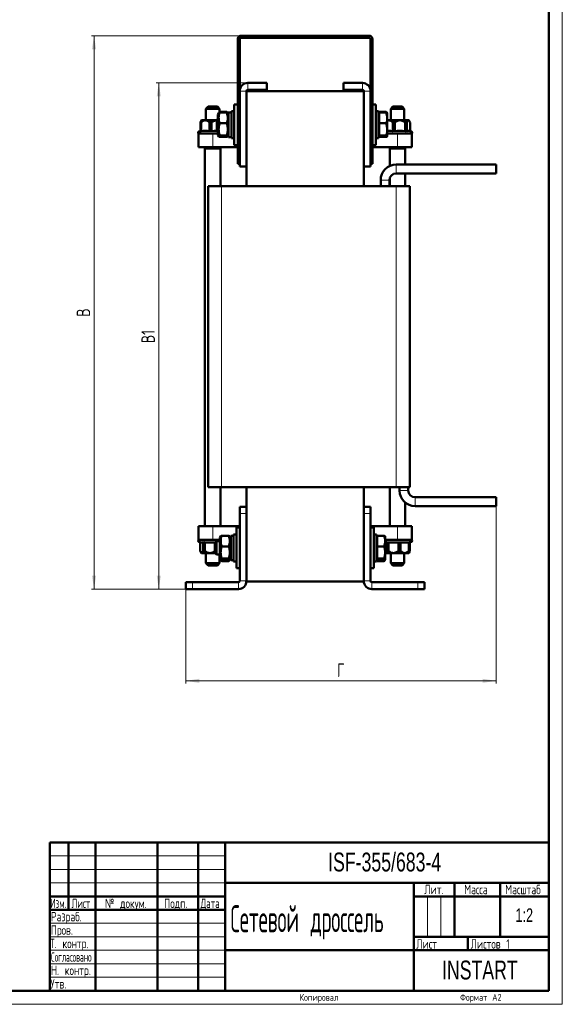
# Model space of a CAD drawing. Header units: millimetres. Extents: x 0 to 840, y 0 to 1188.
# Tile 2 of 3: x 438 to 840, y 0 to 730. Entities that reach past the tile are written whole.
import ezdxf

# ---------------------------------------------------------------- set-up
doc = ezdxf.new("R2010")
doc.units = ezdxf.units.MM
doc.header["$LTSCALE"] = 2
doc.linetypes.add('SLD-Сплошная', pattern=[0])
doc.styles.add('SLDTEXTSTYLE0', font='TXT', dxfattribs={"width": 0.7, "bigfont": 'bigfont'})
doc.styles.add('SLDTEXTSTYLE1', font='TXT', dxfattribs={"width": 0.7})
doc.styles.add('SLDTEXTSTYLE2', font='TXT', dxfattribs={"width": 0.705079, "bigfont": 'bigfont'})
doc.styles.add('SLDTEXTSTYLE3', font='TXT', dxfattribs={"width": 0.648852, "bigfont": 'bigfont'})
doc.styles.add('SLDTEXTSTYLE4', font='TXT', dxfattribs={"width": 0.632021, "bigfont": 'bigfont'})
doc.styles.add('SLDTEXTSTYLE5', font='TXT', dxfattribs={"width": 0.625377, "bigfont": 'bigfont'})
doc.styles.add('SLDTEXTSTYLE6', font='TXT', dxfattribs={"width": 0.496103, "bigfont": 'bigfont'})
doc.styles.add('SLDTEXTSTYLE7', font='TXT', dxfattribs={"width": 0.464618, "bigfont": 'bigfont'})
doc.dimstyles.new('SLDDIMSTYLE0', dxfattribs={"dimtxt": 10, "dimasz": 10, "dimexe": 0, "dimexo": 0.0625, "dimgap": 2.5, "dimtad": 2, "dimdec": 1, "dimrnd": 1e-09, "dimzin": 12, "dimdsep": 46, "dimtxsty": 'SLDTEXTSTYLE1', "dimsah": 1, "dimcen": 0.09, "dimadec": 0, "dimazin": 3, "dimtfac": 1, "dimtdec": 3, "dimtofl": 0, "dimtmove": 0, "dimatfit": 3, "dimfxl": 0, "dimfrac": 2, "dimtolj": 1, "dimtzin": 12, "dimarcsym": 0})

# ---------------------------------------------------------------- blocks, each defined once
blk = doc.blocks.new('_D_1')
at = {"color": 7, "linetype": 'SLD-Сплошная', "lineweight": 0}
for p, q in [((790.84, 369.16), (790.84, 237.68)), ((560.84, 307.66), (560.84, 237.68)), ((560.84, 239.68), (790.84, 239.68))]:
    blk.add_line(p, q, dxfattribs=at)
at = {"color": 7, "linetype": 'SLD-Сплошная', "lineweight": 18}
for points in [[(560.84, 239.68), (570.84, 238.14), (570.84, 241.22)], [(790.84, 239.68), (780.84, 241.22), (780.84, 238.14)]]:
    blk.add_solid(points, dxfattribs=at)
at = {"color": 7, "linetype": 'SLD-Сплошная', "lineweight": 18, "insert": (673, 252.57), "char_height": 10, "attachment_point": 1, "style": 'SLDTEXTSTYLE0'}
blk.add_mtext('Г', dxfattribs=at)
blk = doc.blocks.new('_D_2')
at = {"color": 7, "linetype": 'SLD-Сплошная', "lineweight": 0}
for p, q in [((601.82, 717.68), (490.84, 717.68)), ((492.84, 307.68), (492.84, 717.68)), ((560.82, 307.68), (490.84, 307.68))]:
    blk.add_line(p, q, dxfattribs=at)
at = {"color": 7, "linetype": 'SLD-Сплошная', "lineweight": 18}
for points in [[(492.84, 717.68), (491.3, 707.68), (494.37, 707.68)], [(492.84, 307.68), (494.37, 317.68), (491.3, 317.68)]]:
    blk.add_solid(points, dxfattribs=at)
at = {"color": 7, "linetype": 'SLD-Сплошная', "lineweight": 18, "insert": (479.95, 509.48), "char_height": 10, "attachment_point": 1, "rotation": 90, "style": 'SLDTEXTSTYLE0'}
blk.add_mtext('В', dxfattribs=at)
blk = doc.blocks.new('_D_3')
at = {"color": 7, "linetype": 'SLD-Сплошная', "lineweight": 0}
for p, q in [((606.82, 682.68), (538.84, 682.68)), ((540.84, 307.68), (540.84, 682.68)), ((560.82, 307.68), (538.84, 307.68))]:
    blk.add_line(p, q, dxfattribs=at)
at = {"color": 7, "linetype": 'SLD-Сплошная', "lineweight": 18}
for points in [[(540.84, 682.68), (539.3, 672.68), (542.37, 672.68)], [(540.84, 307.68), (542.37, 317.68), (539.3, 317.68)]]:
    blk.add_solid(points, dxfattribs=at)
at = {"color": 7, "linetype": 'SLD-Сплошная', "lineweight": 18, "insert": (527.95, 489.85), "char_height": 10, "attachment_point": 1, "rotation": 90, "style": 'SLDTEXTSTYLE0'}
blk.add_mtext('В1', dxfattribs=at)

msp = doc.modelspace()

# ---------------------------------------------------------------- linework, layer by layer
at = {"color": 7, "linetype": 'SLD-Сплошная', "lineweight": 18}
for p, q in [((840, 1188), (840, 0)), ((460, 110), (590, 110)), ((460, 100), (590, 100)), ((460, 90), (590, 90)), ((740, 80), (740, 50)), ((750, 80), (750, 50)), ((460, 60), (590, 60)), ((460, 50), (590, 50)), ((460, 40), (590, 40)), ((460, 30), (590, 30)), ((460, 20), (590, 20)), ((0, 0), (840, 0))]:
    msp.add_line(p, q, dxfattribs=at)
at = {"color": 7, "linetype": 'SLD-Сплошная', "lineweight": 50}
for p, q in [((830, 10), (830, 1178)), ((599.34, 622.68), (599.34, 715.18)), ((600.84, 676.68), (600.84, 715.18)), ((601.84, 717.68), (696.84, 717.68)), ((601.84, 716.18), (696.84, 716.18)), ((697.84, 715.18), (697.84, 676.68)), ((699.34, 715.18), (699.34, 622.68)), ((606.84, 682.68), (620.84, 682.68)), ((620.84, 682.68), (620.84, 677.68)), ((677.84, 682.68), (691.84, 682.68)), ((677.84, 682.68), (677.84, 677.68)), ((600.84, 620.68), (600.84, 676.68)), ((605.84, 620.68), (605.84, 676.68)), ((605.84, 676.68), (692.84, 676.68)), ((606.84, 677.68), (620.84, 677.68)), ((677.84, 677.68), (691.84, 677.68)), ((692.84, 676.68), (692.84, 620.68)), ((697.84, 676.68), (697.84, 620.68)), ((577.34, 665.18), (575.84, 663.39)), ((577.34, 665.18), (584.34, 665.18)), ((585.84, 663.39), (584.34, 665.18)), ((599.34, 666.68), (596.84, 666.68)), ((596.84, 666.68), (596.84, 636.68)), ((701.84, 666.68), (699.34, 666.68)), ((701.84, 666.68), (701.84, 636.68)), ((714.34, 665.18), (712.84, 663.39)), ((714.34, 665.18), (721.34, 665.18)), ((722.84, 663.39), (721.34, 665.18)), ((575.84, 663.39), (575.84, 655.18)), ((585.84, 663.39), (575.84, 663.39)), ((585.26, 660.26), (584.64, 659.18)), ((584.64, 644.18), (584.64, 659.18)), ((585.84, 660.62), (585.84, 663.39)), ((585.97, 661.32), (585.84, 661.12)), ((585.84, 660.93), (585.97, 661.32)), ((591.3, 661.32), (585.97, 661.32)), ((591.3, 660.69), (585.97, 660.69)), ((592.64, 660.71), (587.47, 660.71)), ((591.3, 661.32), (591.51, 660.71)), ((591.76, 660.68), (591.3, 661.32)), ((592.64, 659.18), (592.02, 660.25)), ((592.64, 659.53), (592.43, 659.53)), ((594.84, 660.73), (592.64, 660.73)), ((592.64, 660.73), (592.64, 642.63)), ((596.84, 661.68), (594.84, 661.68)), ((594.84, 661.68), (594.84, 641.68)), ((703.84, 661.68), (701.84, 661.68)), ((703.84, 661.68), (703.84, 641.68)), ((707.98, 660.71), (703.84, 660.71)), ((704.24, 659.55), (703.84, 659.15)), ((704.21, 659.53), (703.84, 659.53)), ((704.24, 661.32), (704.24, 660.71)), ((709.48, 661.32), (704.24, 661.32)), ((704.24, 660.69), (704.24, 652.82)), ((709.48, 660.69), (704.24, 660.69)), ((709.75, 660.55), (709.48, 661.32)), ((709.48, 661.32), (709.93, 660.68)), ((710.24, 660.18), (709.94, 660.69)), ((710.24, 656.76), (710.24, 660.18)), ((710.24, 648.32), (710.24, 656.76)), ((712.84, 663.39), (712.84, 655.18)), ((722.84, 663.39), (712.84, 663.39)), ((722.84, 655.18), (722.84, 663.39)), ((572.27, 653.45), (571.75, 653.45)), ((571.75, 647.44), (571.75, 653.45)), ((572.44, 655.18), (572.19, 654.75)), ((572.27, 653.45), (572.27, 647.44)), ((575.39, 655.18), (572.44, 655.18)), ((583.84, 655.18), (575.39, 655.18)), ((579.91, 653.45), (578.38, 653.45)), ((578.38, 647.44), (578.38, 653.45)), ((579.91, 653.45), (579.91, 647.44)), ((584.64, 656.23), (583.84, 655.43)), ((583.84, 647.93), (583.84, 655.43)), ((591.3, 652.82), (585.97, 652.82)), ((709.48, 652.82), (704.24, 652.82)), ((704.24, 652.82), (704.24, 643.81)), ((711.62, 655.18), (710.24, 655.18)), ((726.24, 655.18), (711.62, 655.18)), ((715.72, 653.45), (714.25, 653.45)), ((714.25, 647.44), (714.25, 653.45)), ((715.72, 653.45), (715.72, 647.44)), ((724.71, 653.45), (723.57, 653.45)), ((723.57, 647.44), (723.57, 653.45)), ((724.71, 653.45), (724.71, 647.44)), ((726.81, 654.19), (726.24, 655.18)), ((727.24, 653.45), (726.81, 654.19)), ((727.15, 647.44), (727.15, 653.45)), ((727.24, 653.45), (727.23, 653.45)), ((727.23, 647.44), (727.23, 653.45)), ((727.24, 647.42), (727.24, 653.45)), ((570.34, 635.18), (570.34, 645.18)), ((570.34, 645.18), (580.84, 645.18)), ((571.62, 647.07), (570.43, 646.63)), ((571.75, 647.44), (571.75, 647.42)), ((572.27, 647.42), (572.27, 647.44)), ((578.38, 647.44), (578.38, 647.42)), ((579.91, 647.42), (579.91, 647.44)), ((580.84, 645.18), (584.64, 645.18)), ((583.84, 647.93), (584.64, 647.13)), ((584.64, 644.18), (585.26, 643.1)), ((591.3, 643.81), (585.97, 643.81)), ((591.3, 642.67), (585.97, 642.67)), ((592.02, 643.11), (592.64, 644.18)), ((592.64, 642.63), (594.84, 642.63)), ((703.84, 644.2), (704.24, 643.8)), ((709.48, 643.81), (704.24, 643.81)), ((704.24, 643.81), (704.24, 642.67)), ((709.48, 642.67), (704.24, 642.67)), ((710.24, 643.24), (710.24, 648.32)), ((717.84, 645.18), (710.24, 645.18)), ((714.25, 647.44), (714.25, 647.42)), ((715.72, 647.42), (715.72, 647.44)), ((717.84, 645.18), (728.34, 645.18)), ((723.57, 647.44), (723.57, 647.42)), ((724.71, 647.42), (724.71, 647.44)), ((727.19, 646.95), (726.98, 647.01)), ((727.15, 647.44), (727.15, 647.42)), ((728.24, 646.63), (727.21, 647.01)), ((727.23, 647.44), (727.23, 647.42)), ((728.34, 645.18), (728.34, 635.18)), ((580.84, 635.18), (570.34, 635.18)), ((575.84, 635.18), (575.84, 634.18)), ((580.84, 635.18), (599.34, 635.18)), ((585.84, 634.18), (585.84, 635.18)), ((594.84, 641.68), (596.84, 641.68)), ((596.84, 636.68), (599.34, 636.68)), ((699.34, 636.68), (701.84, 636.68)), ((717.84, 635.18), (699.34, 635.18)), ((701.84, 641.68), (703.84, 641.68)), ((712.84, 635.18), (712.84, 634.18)), ((728.34, 635.18), (717.84, 635.18)), ((722.84, 634.18), (722.84, 635.18)), ((575.09, 634.18), (575.09, 354.18)), ((575.09, 634.18), (582.46, 634.18)), ((582.46, 634.18), (586.59, 634.18)), ((586.59, 606.18), (586.59, 634.18)), ((712.09, 634.18), (712.09, 621.15)), ((712.09, 634.18), (718.75, 634.18)), ((718.75, 634.18), (723.59, 634.18)), ((723.59, 622.18), (723.59, 634.18)), ((599.34, 622.68), (600.84, 622.68)), ((600.84, 620.68), (605.84, 620.68)), ((605.84, 620.68), (605.84, 606.18)), ((697.84, 620.68), (692.84, 620.68)), ((692.84, 620.68), (692.84, 606.18)), ((699.34, 622.68), (697.84, 622.68)), ((716.84, 622.18), (790.84, 622.18)), ((790.84, 615.68), (790.84, 622.18)), ((716.84, 615.68), (790.84, 615.68)), ((723.59, 606.18), (723.59, 615.68)), ((577.34, 383.18), (577.34, 606.18)), ((577.34, 606.18), (587.34, 606.18)), ((587.34, 606.18), (716.84, 606.18)), ((705.34, 606.18), (705.34, 610.68)), ((711.84, 606.18), (711.84, 610.68)), ((712.09, 612.24), (712.09, 606.18)), ((716.84, 606.18), (726.84, 606.18)), ((726.84, 606.18), (726.84, 383.18)), ((587.34, 383.18), (577.34, 383.18)), ((586.59, 354.18), (586.59, 383.18)), ((587.34, 383.18), (716.84, 383.18)), ((605.84, 383.18), (605.84, 368.68)), ((692.84, 383.18), (692.84, 368.68)), ((712.09, 383.18), (712.09, 354.18)), ((726.84, 383.18), (716.84, 383.18)), ((719.34, 380.68), (719.34, 383.18)), ((725.84, 380.68), (725.84, 383.18)), ((790.84, 375.68), (730.84, 375.68)), ((790.84, 375.68), (790.84, 369.18)), ((600.84, 368.68), (605.84, 368.68)), ((600.84, 363.68), (600.84, 368.68)), ((605.84, 368.68), (605.84, 363.68)), ((692.84, 368.68), (697.84, 368.68)), ((692.84, 363.68), (692.84, 368.68)), ((697.84, 368.68), (697.84, 363.68)), ((723.59, 354.18), (723.59, 371.75)), ((790.84, 369.18), (730.84, 369.18)), ((600.84, 363.68), (600.84, 313.68)), ((605.84, 363.68), (605.84, 313.68)), ((692.84, 313.68), (692.84, 363.68)), ((697.84, 313.68), (697.84, 363.68)), ((570.34, 344.18), (570.34, 354.18)), ((580.84, 354.18), (570.34, 354.18)), ((580.84, 354.18), (600.84, 354.18)), ((600.84, 353.18), (598.34, 353.18)), ((598.34, 353.18), (598.34, 323.18)), ((717.84, 354.18), (697.84, 354.18)), ((700.34, 353.18), (697.84, 353.18)), ((700.34, 353.18), (700.34, 323.18)), ((728.34, 354.18), (717.84, 354.18)), ((728.34, 344.18), (728.34, 354.18)), ((570.34, 344.18), (580.84, 344.18)), ((580.84, 344.18), (586.14, 344.18)), ((583.59, 343.18), (582.34, 341.93)), ((586.14, 343.18), (583.59, 343.18)), ((583.59, 343.18), (583.59, 333.18)), ((586.76, 346.76), (586.14, 345.68)), ((586.14, 330.68), (586.14, 345.68)), ((592.8, 347.19), (587.47, 347.19)), ((594.14, 345.68), (593.52, 346.75)), ((596.34, 347.23), (594.14, 347.23)), ((594.14, 347.23), (594.14, 329.13)), ((598.34, 348.18), (596.34, 348.18)), ((596.34, 348.18), (596.34, 328.18)), ((702.34, 348.18), (700.34, 348.18)), ((702.34, 348.18), (702.34, 328.18)), ((702.74, 346.05), (702.34, 345.65)), ((702.74, 347.19), (702.74, 339.32)), ((707.98, 347.19), (702.74, 347.19)), ((708.74, 343.26), (708.74, 346.68)), ((717.84, 344.18), (708.74, 344.18)), ((708.74, 334.82), (708.74, 343.26)), ((717.84, 344.18), (728.34, 344.18)), ((570.43, 342.72), (571.55, 342.32)), ((571.45, 341.92), (571.45, 341.94)), ((571.45, 341.92), (571.45, 335.91)), ((571.45, 335.91), (571.69, 335.48)), ((571.55, 341.92), (571.55, 341.94)), ((571.55, 341.92), (571.55, 335.91)), ((573.82, 341.94), (573.82, 341.92)), ((573.82, 335.91), (573.82, 341.92)), ((573.82, 335.91), (574.94, 335.91)), ((574.94, 341.92), (574.94, 341.94)), ((574.94, 341.92), (574.94, 335.91)), ((582.34, 334.43), (582.34, 341.93)), ((592.8, 339.32), (587.47, 339.32)), ((707.98, 339.32), (702.74, 339.32)), ((702.74, 339.32), (702.74, 330.31)), ((708.74, 342.25), (708.8, 342.23)), ((708.81, 341.92), (708.81, 341.94)), ((708.81, 341.92), (708.81, 335.91)), ((710.08, 341.94), (710.08, 341.92)), ((710.08, 335.91), (710.08, 341.92)), ((710.08, 335.91), (711.06, 335.91)), ((711.06, 341.92), (711.06, 341.94)), ((711.06, 341.92), (711.06, 335.91)), ((718.56, 341.94), (718.56, 341.92)), ((718.56, 335.91), (718.56, 341.92)), ((718.56, 335.91), (720.09, 335.91)), ((720.09, 341.92), (720.09, 341.94)), ((720.09, 341.92), (720.09, 335.91)), ((726.31, 341.94), (726.31, 341.92)), ((726.31, 335.91), (726.31, 341.92)), ((726.31, 335.91), (726.87, 335.91)), ((726.87, 341.92), (726.87, 341.94)), ((726.87, 341.92), (726.87, 335.91)), ((726.98, 342.26), (728.24, 342.72)), ((571.68, 335.48), (571.97, 334.98)), ((571.97, 334.98), (572.44, 334.18)), ((572.44, 334.18), (572.78, 334.18)), ((572.78, 334.18), (582.59, 334.18)), ((575.84, 334.18), (575.84, 326.97)), ((582.34, 334.43), (583.59, 333.18)), ((583.59, 333.18), (586.14, 333.18)), ((585.84, 326.97), (585.84, 333.18)), ((586.14, 330.68), (586.76, 329.6)), ((586.76, 329.6), (587.01, 329.17)), ((587.01, 329.17), (587.47, 328.36)), ((592.8, 330.31), (587.47, 330.31)), ((592.8, 329.17), (587.47, 329.17)), ((592.8, 328.54), (587.47, 328.54)), ((592.8, 328.36), (587.47, 328.36)), ((592.8, 328.36), (593.27, 329.17)), ((593.27, 329.17), (593.45, 329.5)), ((593.52, 329.61), (594.14, 330.68)), ((594.14, 329.13), (596.34, 329.13)), ((702.34, 330.7), (702.74, 330.3)), ((707.98, 330.31), (702.74, 330.31)), ((702.74, 330.31), (702.74, 329.17)), ((707.98, 329.17), (702.74, 329.17)), ((702.74, 329.17), (702.74, 328.54)), ((702.74, 328.54), (702.74, 328.36)), ((707.98, 328.54), (702.74, 328.54)), ((707.98, 328.36), (702.74, 328.36)), ((707.98, 328.36), (708.44, 329.17)), ((708.44, 329.17), (708.74, 329.68)), ((708.74, 329.74), (708.74, 334.82)), ((709.23, 334.54), (709.44, 334.18)), ((709.44, 334.18), (726.24, 334.18)), ((712.84, 334.18), (712.84, 326.97)), ((722.84, 326.97), (722.84, 334.18)), ((726.24, 334.18), (726.45, 334.54)), ((575.84, 326.97), (577.34, 325.18)), ((575.84, 326.97), (585.84, 326.97)), ((584.34, 325.18), (577.34, 325.18)), ((584.34, 325.18), (585.84, 326.97)), ((596.34, 328.18), (598.34, 328.18)), ((598.34, 323.18), (600.84, 323.18)), ((697.84, 323.18), (700.34, 323.18)), ((700.34, 328.18), (702.34, 328.18)), ((712.84, 326.97), (714.34, 325.18)), ((712.84, 326.97), (722.84, 326.97)), ((721.34, 325.18), (714.34, 325.18)), ((721.34, 325.18), (722.84, 326.97)), ((560.84, 307.68), (560.84, 312.68)), ((560.84, 312.68), (565.84, 312.68)), ((565.84, 307.68), (560.84, 307.68)), ((565.84, 312.68), (599.84, 312.68)), ((565.84, 307.68), (599.84, 307.68)), ((605.84, 313.68), (605.84, 313.18)), ((605.84, 313.18), (692.84, 313.18)), ((692.84, 313.68), (692.84, 313.18)), ((698.84, 312.68), (732.84, 312.68)), ((698.84, 307.68), (732.84, 307.68)), ((732.84, 312.68), (737.84, 312.68)), ((737.84, 307.68), (732.84, 307.68)), ((737.84, 312.68), (737.84, 307.68)), ((460, 120), (830, 120)), ((460, 120), (460, 10)), ((474, 70), (474, 120)), ((494, 120), (494, 10)), ((540, 120), (540, 10)), ((570, 120), (570, 10)), ((590, 120), (590, 10)), ((590, 90), (830, 90)), ((730, 90), (730, 10)), ((760, 90), (760, 50)), ((794, 90), (794, 50)), ((460, 80), (590, 80)), ((730, 80), (830, 80)), ((460, 70), (590, 70)), ((730, 50), (830, 50)), ((770, 50), (770, 40)), ((590, 40), (830, 40)), ((40, 10), (830, 10))]:
    msp.add_line(p, q, dxfattribs=at)
at = {"color": 8, "linetype": 'SLD-Сплошная', "lineweight": 18}
for p, q in [((600.84, 715.18), (599.34, 715.18)), ((601.84, 716.18), (601.84, 717.68)), ((696.84, 716.18), (696.84, 717.68)), ((697.84, 715.18), (699.34, 715.18)), ((606.84, 677.68), (606.84, 682.68)), ((691.84, 677.68), (691.84, 682.68)), ((605.84, 676.68), (600.84, 676.68)), ((692.84, 676.68), (697.84, 676.68)), ((570.43, 646.63), (584.64, 646.63)), ((571.34, 646.86), (571.79, 647.05)), ((571.97, 646.86), (571.34, 646.86)), ((571.75, 647.42), (572.27, 647.42)), ((580, 646.86), (578.15, 646.86)), ((578.38, 647.42), (579.91, 647.42)), ((580.84, 645.18), (580.84, 635.18)), ((710.24, 646.63), (728.24, 646.63)), ((715.76, 646.86), (713.97, 646.86)), ((714.25, 647.42), (715.72, 647.42)), ((717.84, 635.18), (717.84, 645.18)), ((723.57, 647.42), (724.71, 647.42)), ((725.09, 646.86), (723.7, 646.86)), ((727.23, 647.42), (727.24, 647.42)), ((716.84, 615.68), (716.84, 622.18)), ((587.34, 606.18), (587.34, 383.18)), ((711.84, 610.68), (705.34, 610.68)), ((716.84, 383.18), (716.84, 606.18)), ((725.84, 380.68), (719.34, 380.68)), ((730.84, 375.68), (730.84, 369.18)), ((605.84, 363.68), (600.84, 363.68)), ((697.84, 363.68), (692.84, 363.68)), ((580.84, 344.18), (580.84, 354.18)), ((717.84, 344.18), (717.84, 354.18)), ((583.13, 342.72), (570.43, 342.72)), ((573.44, 342.5), (574.8, 342.5)), ((574.94, 341.94), (573.82, 341.94)), ((582.69, 342.5), (582.91, 342.5)), ((728.24, 342.72), (708.74, 342.72)), ((709.68, 342.5), (710.87, 342.5)), ((711.06, 341.94), (710.08, 341.94)), ((718.45, 342.5), (720.31, 342.5)), ((720.09, 341.94), (718.56, 341.94)), ((726.87, 341.94), (726.31, 341.94)), ((726.61, 342.5), (727.28, 342.5)), ((565.84, 312.68), (565.84, 307.68)), ((599.84, 312.68), (599.84, 307.68)), ((600.84, 313.68), (605.84, 313.68)), ((697.84, 313.68), (692.84, 313.68)), ((698.84, 312.68), (698.84, 307.68)), ((732.84, 307.68), (732.84, 312.68))]:
    msp.add_line(p, q, dxfattribs=at)
at = {"color": 7, "linetype": 'SLD-Сплошная', "lineweight": 50}
for centre, radius, start, end in [((601.84, 715.18), 2.5, 90, 180), ((601.84, 715.18), 1, 90, 180), ((696.84, 715.18), 2.5, 0, 90), ((696.84, 715.18), 1, 0, 90), ((606.84, 676.68), 6, 90, 180), ((691.84, 676.68), 6, 0, 90), ((606.84, 676.68), 1, 90, 180), ((691.84, 676.68), 1, 0, 90), ((570.69, 645.93), 0.75, 110, 270), ((727.84, 647.42), 0.6, 180, 222.88463), ((727.84, 647.42), 0.6, 226.3041, 250), ((727.99, 645.93), 0.75, 270, 70), ((716.84, 610.68), 11.5, 90, 180), ((716.84, 610.68), 5, 90, 180), ((730.84, 380.68), 11.5, 180, 270), ((730.84, 380.68), 5, 180, 270), ((570.69, 343.43), 0.75, 90, 250), ((727.99, 343.43), 0.75, 290, 90), ((599.84, 313.68), 1, 270, 0), ((599.84, 313.68), 6, 270, 0), ((698.84, 313.68), 6, 180, 270), ((698.84, 313.68), 1, 180, 270)]:
    msp.add_arc(centre, radius, start, end, dxfattribs=at)
for points, knots in [([(585.97, 652.82), (585.75, 653.51), (585.31, 654.89), (585.15, 656.93), (585.39, 658.89), (585.78, 660.09), (585.97, 660.69)], [0, 0, 0, 0, 0.264605, 0.534948, 0.765343, 1, 1, 1, 1]), ([(585.97, 660.69), (585.74, 660.59), (585.38, 660.44), (585.33, 660.29), (585.31, 660.24)], [0, 0, 0, 0, 0.662357, 1, 1, 1, 1]), ([(591.3, 660.69), (591.52, 660.01), (591.96, 658.63), (592.12, 656.58), (591.89, 654.63), (591.5, 653.43), (591.3, 652.82)], [0, 0, 0, 0, 0.264605, 0.534948, 0.765343, 1, 1, 1, 1]), ([(591.99, 660.24), (591.95, 660.3), (591.86, 660.46), (591.51, 660.61), (591.3, 660.69)], [0, 0, 0, 0, 0.413005, 1, 1, 1, 1]), ([(710.24, 656.76), (710.24, 656.85), (710.23, 657.56), (710.06, 658.89), (709.67, 660.09), (709.48, 660.69)], [0, 0, 0, 0, 0.070088, 0.530783, 1, 1, 1, 1]), ([(709.48, 660.69), (709.69, 660.6), (710.12, 660.41), (710.2, 660.22), (710.24, 660.12)], [0, 0, 0, 0, 0.495458, 1, 1, 1, 1]), ([(709.48, 652.82), (709.69, 653.46), (710.12, 654.75), (710.2, 656.08), (710.24, 656.76)], [0, 0, 0, 0, 0.495458, 1, 1, 1, 1]), ([(571.75, 653.45), (571.88, 654), (572.02, 654.59), (572.19, 654.73), (572.19, 654.74)], [0, 0, 0, 0, 0.9552596, 1, 1, 1, 1]), ([(578.38, 653.45), (578.23, 653.59), (577.61, 654.17), (576.52, 654.88), (575.06, 655.1), (573.62, 654.63), (572.76, 653.88), (572.27, 653.45)], [0, 0, 0, 0, 0.087658, 0.342856, 0.5389, 0.734874, 1, 1, 1, 1]), ([(583.84, 654.97), (583.78, 654.99), (583.17, 655.1), (581.73, 654.68), (580.59, 653.91), (579.91, 653.45)], [0, 0, 0, 0, 0.04349, 0.429538, 1, 1, 1, 1]), ([(585.97, 643.81), (585.76, 644.55), (585.34, 646.04), (585.15, 648.34), (585.35, 650.62), (585.76, 652.08), (585.97, 652.82)], [0, 0, 0, 0, 0.250577, 0.5058839, 0.7503081, 1, 1, 1, 1]), ([(591.3, 652.82), (591.51, 652.08), (591.93, 650.59), (592.13, 648.29), (591.92, 646.01), (591.51, 644.55), (591.3, 643.81)], [0, 0, 0, 0, 0.250577, 0.505884, 0.750308, 1, 1, 1, 1]), ([(710.24, 648.32), (710.24, 648.34), (710.23, 649.11), (710.09, 650.64), (709.68, 652.09), (709.48, 652.82)], [0, 0, 0, 0, 0.017174, 0.503418, 1, 1, 1, 1]), ([(714.25, 653.45), (714.11, 653.59), (713.56, 654.17), (712.6, 654.87), (711.32, 655.12), (710.59, 654.78), (710.24, 654.61)], [0, 0, 0, 0, 0.120398, 0.470908, 0.740173, 1, 1, 1, 1]), ([(723.57, 653.45), (722.84, 653.94), (721.63, 654.76), (719.61, 655.11), (717.62, 654.73), (716.43, 653.93), (715.72, 653.45)], [0, 0, 0, 0, 0.304228, 0.504023, 0.7042, 1, 1, 1, 1]), ([(727.15, 653.45), (726.93, 653.94), (726.55, 654.76), (725.92, 655.11), (725.3, 654.73), (724.93, 653.93), (724.71, 653.45)], [0, 0, 0, 0, 0.304228, 0.504023, 0.7042, 1, 1, 1, 1]), ([(571.34, 646.86), (571.34, 646.86), (571.38, 646.87), (571.48, 646.92), (571.62, 647.04), (571.73, 647.22), (571.74, 647.35), (571.75, 647.42)], [0, 0, 0, 0, 0.009923, 0.18099, 0.457407, 0.728601, 1, 1, 1, 1]), ([(571.97, 646.86), (571.97, 646.86), (572, 646.87), (572.08, 646.92), (572.18, 647.04), (572.26, 647.22), (572.27, 647.35), (572.27, 647.42)], [0, 0, 0, 0, 0.009923, 0.18099, 0.457407, 0.728601, 1, 1, 1, 1]), ([(578.38, 647.42), (578.37, 647.35), (578.36, 647.22), (578.3, 647.04), (578.23, 646.92), (578.17, 646.87), (578.15, 646.86), (578.15, 646.86)], [0, 0, 0, 0, 0.271399, 0.542593, 0.81901, 0.990077, 1, 1, 1, 1]), ([(579.91, 647.42), (579.91, 647.35), (579.92, 647.22), (579.95, 647.04), (579.98, 646.92), (579.99, 646.87), (580, 646.86), (580, 646.86)], [0, 0, 0, 0, 0.271399, 0.542593, 0.81901, 0.990077, 1, 1, 1, 1]), ([(585.97, 642.67), (585.75, 642.76), (585.31, 642.97), (585.15, 643.26), (585.39, 643.55), (585.78, 643.72), (585.97, 643.81)], [0, 0, 0, 0, 0.264605, 0.534948, 0.765343, 1, 1, 1, 1]), ([(591.3, 643.81), (591.52, 643.71), (591.96, 643.51), (592.12, 643.21), (591.89, 642.93), (591.5, 642.75), (591.3, 642.67)], [0, 0, 0, 0, 0.264605, 0.534948, 0.765343, 1, 1, 1, 1]), ([(709.48, 643.81), (709.69, 644.54), (710.12, 646.02), (710.2, 647.54), (710.24, 648.32)], [0, 0, 0, 0, 0.495458, 1, 1, 1, 1]), ([(710.24, 643.24), (710.24, 643.25), (710.23, 643.35), (710.06, 643.55), (709.67, 643.72), (709.48, 643.81)], [0, 0, 0, 0, 0.070088, 0.530783, 1, 1, 1, 1]), ([(709.48, 642.67), (709.69, 642.76), (710.12, 642.95), (710.2, 643.14), (710.24, 643.24)], [0, 0, 0, 0, 0.495458, 1, 1, 1, 1]), ([(714.25, 647.42), (714.24, 647.35), (714.22, 647.22), (714.15, 647.04), (714.06, 646.92), (714, 646.87), (713.98, 646.86), (713.97, 646.86)], [0, 0, 0, 0, 0.271399, 0.542593, 0.81901, 0.990077, 1, 1, 1, 1]), ([(715.72, 647.42), (715.73, 647.35), (715.74, 647.22), (715.75, 647.04), (715.76, 646.92), (715.76, 646.87), (715.76, 646.86), (715.76, 646.86)], [0, 0, 0, 0, 0.271399, 0.542593, 0.81901, 0.990077, 1, 1, 1, 1]), ([(723.57, 647.42), (723.56, 647.35), (723.56, 647.22), (723.59, 647.04), (723.64, 646.92), (723.68, 646.87), (723.7, 646.86), (723.7, 646.86)], [0, 0, 0, 0, 0.2713992, 0.5425928, 0.8190103, 0.9900769, 1, 1, 1, 1]), ([(724.71, 647.42), (724.72, 647.35), (724.74, 647.22), (724.84, 647.04), (724.96, 646.92), (725.05, 646.87), (725.09, 646.86), (725.09, 646.86)], [0, 0, 0, 0, 0.271399, 0.542593, 0.81901, 0.990077, 1, 1, 1, 1]), ([(727.15, 647.42), (727.16, 647.35), (727.18, 647.22), (727.28, 647.05), (727.38, 646.97), (727.42, 646.93)], [0, 0, 0, 0, 0.347245, 0.694227, 1, 1, 1, 1]), ([(727.23, 647.42), (727.24, 647.35), (727.25, 647.22), (727.35, 647.04), (727.48, 646.92), (727.58, 646.87), (727.62, 646.86), (727.62, 646.86)], [0, 0, 0, 0, 0.271399, 0.542593, 0.81901, 0.990077, 1, 1, 1, 1]), ([(587.47, 339.32), (587.25, 340.01), (586.81, 341.39), (586.65, 343.43), (586.89, 345.39), (587.28, 346.59), (587.47, 347.19)], [0, 0, 0, 0, 0.264605, 0.534948, 0.765343, 1, 1, 1, 1]), ([(587.47, 347.19), (587.24, 347.09), (586.88, 346.94), (586.83, 346.79), (586.81, 346.74)], [0, 0, 0, 0, 0.662357, 1, 1, 1, 1]), ([(592.8, 347.19), (593.02, 346.51), (593.46, 345.13), (593.62, 343.08), (593.39, 341.13), (593, 339.93), (592.8, 339.32)], [0, 0, 0, 0, 0.264605, 0.534948, 0.765343, 1, 1, 1, 1]), ([(593.49, 346.74), (593.45, 346.8), (593.36, 346.96), (593.01, 347.11), (592.8, 347.19)], [0, 0, 0, 0, 0.413005, 1, 1, 1, 1]), ([(708.74, 343.26), (708.74, 343.35), (708.73, 344.06), (708.56, 345.39), (708.17, 346.59), (707.98, 347.19)], [0, 0, 0, 0, 0.070088, 0.530783, 1, 1, 1, 1]), ([(707.98, 347.19), (708.19, 347.1), (708.62, 346.91), (708.7, 346.72), (708.74, 346.62)], [0, 0, 0, 0, 0.495458, 1, 1, 1, 1]), ([(707.98, 339.32), (708.19, 339.96), (708.62, 341.25), (708.7, 342.58), (708.74, 343.26)], [0, 0, 0, 0, 0.495458, 1, 1, 1, 1]), ([(571.45, 341.94), (571.45, 342.01), (571.43, 342.14), (571.33, 342.32), (571.22, 342.42), (571.14, 342.46), (571.13, 342.47)], [0, 0, 0, 0, 0.306039, 0.611845, 0.923543, 1, 1, 1, 1]), ([(571.55, 341.94), (571.54, 342), (571.52, 342.14), (571.43, 342.3), (571.34, 342.38), (571.3, 342.41)], [0, 0, 0, 0, 0.3643, 0.728325, 1, 1, 1, 1]), ([(571.55, 335.91), (571.61, 335.76), (571.84, 335.19), (572.24, 334.48), (572.78, 334.26), (573.32, 334.73), (573.64, 335.48), (573.82, 335.91)], [0, 0, 0, 0, 0.087658, 0.342856, 0.5389, 0.734874, 1, 1, 1, 1]), ([(573.44, 342.5), (573.44, 342.5), (573.48, 342.49), (573.57, 342.44), (573.69, 342.32), (573.79, 342.14), (573.81, 342.01), (573.82, 341.94)], [0, 0, 0, 0, 0.009923, 0.18099, 0.457407, 0.728601, 1, 1, 1, 1]), ([(574.8, 342.5), (574.8, 342.5), (574.82, 342.49), (574.86, 342.44), (574.91, 342.32), (574.95, 342.14), (574.94, 342.01), (574.94, 341.94)], [0, 0, 0, 0, 0.009923, 0.18099, 0.457407, 0.728601, 1, 1, 1, 1]), ([(574.94, 335.91), (575.67, 335.42), (576.87, 334.6), (578.88, 334.25), (580.71, 334.59), (581.76, 335.29), (582.34, 335.68)], [0, 0, 0, 0, 0.321949, 0.533381, 0.745218, 1, 1, 1, 1]), ([(582.69, 342.5), (582.69, 342.5), (582.7, 342.49), (582.7, 342.43), (582.71, 342.37), (582.71, 342.31), (582.71, 342.31)], [0, 0, 0, 0, 0.02154, 0.392881, 0.99291, 1, 1, 1, 1]), ([(587.47, 330.31), (587.26, 331.05), (586.84, 332.54), (586.65, 334.84), (586.85, 337.12), (587.26, 338.58), (587.47, 339.32)], [0, 0, 0, 0, 0.250577, 0.505884, 0.750308, 1, 1, 1, 1]), ([(592.8, 339.32), (593.01, 338.58), (593.43, 337.09), (593.63, 334.79), (593.42, 332.51), (593.01, 331.05), (592.8, 330.31)], [0, 0, 0, 0, 0.250577, 0.505884, 0.750308, 1, 1, 1, 1]), ([(708.74, 334.82), (708.74, 334.84), (708.73, 335.61), (708.59, 337.14), (708.18, 338.59), (707.98, 339.32)], [0, 0, 0, 0, 0.017174, 0.503418, 1, 1, 1, 1]), ([(708.81, 335.91), (708.91, 335.48), (709.09, 334.73), (709.39, 334.26), (709.69, 334.48), (709.92, 335.19), (710.05, 335.76), (710.08, 335.91)], [0, 0, 0, 0, 0.265126, 0.4611, 0.657144, 0.912342, 1, 1, 1, 1]), ([(710.08, 341.94), (710.07, 342.01), (710.05, 342.14), (709.95, 342.32), (709.82, 342.44), (709.72, 342.49), (709.68, 342.5), (709.68, 342.5)], [0, 0, 0, 0, 0.271399, 0.542593, 0.81901, 0.990077, 1, 1, 1, 1]), ([(711.06, 341.94), (711.06, 342.01), (711.06, 342.14), (711.01, 342.32), (710.94, 342.44), (710.89, 342.49), (710.87, 342.5), (710.87, 342.5)], [0, 0, 0, 0, 0.271399, 0.542593, 0.81901, 0.990077, 1, 1, 1, 1]), ([(711.06, 335.91), (711.76, 335.42), (712.91, 334.6), (714.84, 334.25), (716.74, 334.63), (717.88, 335.43), (718.56, 335.91)], [0, 0, 0, 0, 0.304228, 0.504023, 0.7042, 1, 1, 1, 1]), ([(718.56, 341.94), (718.55, 342.01), (718.54, 342.14), (718.51, 342.32), (718.48, 342.44), (718.46, 342.49), (718.45, 342.5), (718.45, 342.5)], [0, 0, 0, 0, 0.271399, 0.542593, 0.81901, 0.990077, 1, 1, 1, 1]), ([(720.09, 341.94), (720.09, 342.01), (720.11, 342.14), (720.17, 342.32), (720.24, 342.44), (720.29, 342.49), (720.31, 342.5), (720.31, 342.5)], [0, 0, 0, 0, 0.2713992, 0.5425928, 0.8190103, 0.9900769, 1, 1, 1, 1]), ([(720.09, 335.91), (720.67, 335.42), (721.63, 334.6), (723.23, 334.25), (724.81, 334.63), (725.75, 335.43), (726.31, 335.91)], [0, 0, 0, 0, 0.304228, 0.504023, 0.7042, 1, 1, 1, 1]), ([(726.31, 341.94), (726.32, 342.01), (726.32, 342.14), (726.4, 342.32), (726.5, 342.44), (726.58, 342.49), (726.61, 342.5), (726.61, 342.5)], [0, 0, 0, 0, 0.2713992, 0.5425928, 0.8190103, 0.9900769, 1, 1, 1, 1]), ([(726.87, 335.91), (726.83, 335.76), (726.7, 335.18), (726.56, 334.81), (726.45, 334.54)], [0, 0, 0, 0, 0.255817, 1, 1, 1, 1]), ([(726.87, 341.94), (726.87, 342.01), (726.89, 342.14), (727, 342.32), (727.13, 342.44), (727.24, 342.49), (727.28, 342.5), (727.28, 342.5)], [0, 0, 0, 0, 0.271399, 0.542593, 0.81901, 0.990077, 1, 1, 1, 1]), ([(587.47, 329.17), (587.25, 329.26), (586.81, 329.47), (586.65, 329.76), (586.89, 330.05), (587.28, 330.22), (587.47, 330.31)], [0, 0, 0, 0, 0.2646049, 0.5349477, 0.7653431, 1, 1, 1, 1]), ([(587.47, 328.54), (587.22, 328.82), (586.93, 329.14), (586.88, 329.47), (586.87, 329.51)], [0, 0, 0, 0, 0.871357, 1, 1, 1, 1]), ([(592.8, 330.31), (593.02, 330.21), (593.46, 330.01), (593.62, 329.71), (593.39, 329.43), (593, 329.25), (592.8, 329.17)], [0, 0, 0, 0, 0.264605, 0.534948, 0.765343, 1, 1, 1, 1]), ([(593.4, 329.51), (593.38, 329.44), (593.29, 329.11), (593.01, 328.79), (592.8, 328.54)], [0, 0, 0, 0, 0.227071, 1, 1, 1, 1]), ([(707.98, 330.31), (708.19, 331.04), (708.62, 332.52), (708.7, 334.04), (708.74, 334.82)], [0, 0, 0, 0, 0.495458, 1, 1, 1, 1]), ([(708.74, 329.74), (708.74, 329.75), (708.73, 329.85), (708.56, 330.05), (708.17, 330.22), (707.98, 330.31)], [0, 0, 0, 0, 0.070088, 0.530783, 1, 1, 1, 1]), ([(707.98, 329.17), (708.19, 329.26), (708.62, 329.45), (708.7, 329.64), (708.74, 329.74)], [0, 0, 0, 0, 0.495458, 1, 1, 1, 1]), ([(707.98, 328.54), (708.21, 328.8), (708.49, 329.12), (708.56, 329.45), (708.57, 329.51)], [0, 0, 0, 0, 0.815965, 1, 1, 1, 1])]:
    msp.add_open_spline(points, degree=3, knots=knots, dxfattribs=at)
at = {"color": 8, "linetype": 'SLD-Сплошная', "lineweight": 18}
for points, knots in [([(578.15, 646.86), (577.64, 646.95), (576.62, 647.13), (575.25, 647.2), (574.07, 647.16), (573.03, 647.05), (572.33, 646.92), (571.97, 646.86)], [0, 0, 0, 0, 0.249985, 0.501368, 0.661218, 0.821515, 1, 1, 1, 1]), ([(572.27, 647.44), (573.29, 647.59), (575.32, 647.9), (577.36, 647.59), (578.38, 647.44)], [0, 0, 0, 0, 0.49855, 1, 1, 1, 1]), ([(579.91, 647.44), (580.53, 647.52), (581.79, 647.69), (583.17, 647.77), (583.92, 647.74), (584.03, 647.73)], [0, 0, 0, 0, 0.45714, 0.91662, 1, 1, 1, 1]), ([(584.65, 647.11), (584.38, 647.14), (583.28, 647.25), (581.72, 647.1), (580.45, 646.92), (580, 646.86)], [0, 0, 0, 0, 0.178474, 0.706038, 1, 1, 1, 1]), ([(710.24, 647.6), (710.67, 647.66), (712.01, 647.87), (713.35, 647.61), (714.25, 647.44)], [0, 0, 0, 0, 0.324904, 1, 1, 1, 1]), ([(713.97, 646.86), (713.52, 646.95), (712.62, 647.13), (711.42, 647.2), (710.62, 647.18), (710.28, 647.14), (710.24, 647.13)], [0, 0, 0, 0, 0.364712, 0.731464, 0.964674, 1, 1, 1, 1]), ([(715.72, 647.44), (716.37, 647.53), (717.67, 647.7), (719.64, 647.77), (721.61, 647.7), (722.91, 647.53), (723.57, 647.44)], [0, 0, 0, 0, 0.249362, 0.5, 0.749295, 1, 1, 1, 1]), ([(723.7, 646.86), (722.38, 647.01), (720.2, 647.27), (717.55, 647.11), (716.23, 646.92), (715.76, 646.86)], [0, 0, 0, 0, 0.499835, 0.821029, 1, 1, 1, 1]), ([(726.98, 647.01), (726.76, 647.09), (726.26, 647.26), (725.63, 647.11), (725.23, 646.92), (725.09, 646.86)], [0, 0, 0, 0, 0.348379, 0.766834, 1, 1, 1, 1]), ([(571.55, 342.33), (571.61, 342.31), (571.86, 342.19), (572.24, 342.16), (572.68, 342.2), (573.05, 342.31), (573.3, 342.43), (573.44, 342.5)], [0, 0, 0, 0, 0.088549, 0.394041, 0.588297, 0.783097, 1, 1, 1, 1]), ([(573.82, 341.92), (573.44, 341.76), (572.68, 341.46), (571.93, 341.76), (571.55, 341.92)], [0, 0, 0, 0, 0.49855, 1, 1, 1, 1]), ([(574.8, 342.5), (576.11, 342.34), (578.28, 342.09), (580.92, 342.25), (582.23, 342.43), (582.69, 342.5)], [0, 0, 0, 0, 0.499835, 0.821029, 1, 1, 1, 1]), ([(582.37, 341.89), (581.19, 341.75), (578.72, 341.46), (576.24, 341.76), (574.94, 341.92)], [0, 0, 0, 0, 0.474735, 1, 1, 1, 1]), ([(710.08, 341.92), (709.97, 341.83), (709.76, 341.66), (709.44, 341.59), (709.12, 341.66), (708.91, 341.83), (708.81, 341.92)], [0, 0, 0, 0, 0.250082, 0.501452, 0.750028, 1, 1, 1, 1]), ([(708.82, 342.29), (708.9, 342.24), (709.12, 342.1), (709.4, 342.25), (709.61, 342.44), (709.68, 342.5)], [0, 0, 0, 0, 0.257954, 0.734639, 1, 1, 1, 1]), ([(710.87, 342.5), (712.13, 342.34), (714.21, 342.09), (716.75, 342.25), (718.01, 342.43), (718.45, 342.5)], [0, 0, 0, 0, 0.499835, 0.821029, 1, 1, 1, 1]), ([(726.31, 341.92), (725.8, 341.83), (724.76, 341.66), (723.2, 341.59), (721.64, 341.66), (720.6, 341.83), (720.09, 341.92)], [0, 0, 0, 0, 0.249362, 0.4999999, 0.7492947, 1, 1, 1, 1]), ([(720.31, 342.5), (721.35, 342.34), (723.07, 342.09), (725.18, 342.25), (726.24, 342.43), (726.61, 342.5)], [0, 0, 0, 0, 0.499835, 0.821029, 1, 1, 1, 1])]:
    msp.add_open_spline(points, degree=3, knots=knots, dxfattribs=at)
for points in [[(724.71, 647.44), (725.12, 647.59), (725.93, 647.9), (726.75, 647.59), (727.15, 647.44)], [(718.56, 341.92), (717.31, 341.76), (714.81, 341.46), (712.31, 341.76), (711.06, 341.92)]]:
    msp.add_open_spline(points, degree=3, dxfattribs=at)

# ---------------------------------------------------------------- texts
at = {"color": 7, "linetype": 'Continuous', "lineweight": 0}
for s, insert, char_height, attachment_point, style in [('ISF-355/683-4', (708.29, 112.44), 14, 2, 'SLDTEXTSTYLE1'), ('Лит.', (744.82, 88.59), 7, 2, 'SLDTEXTSTYLE0'), ('Масса', (775.99, 88.59), 7, 2, 'SLDTEXTSTYLE0'), ('Масштаб', (810.86, 88.59), 7, 2, 'SLDTEXTSTYLE2'), ('Изм.', (466.38, 78.29), 7, 2, 'SLDTEXTSTYLE5'), ('Лист', (483.12, 78.29), 7, 2, 'SLDTEXTSTYLE4'), ('№ докум.', (516.44, 78.29), 7, 2, 'SLDTEXTSTYLE0'), ('Подп.', (553.47, 78.29), 7, 2, 'SLDTEXTSTYLE0'), ('Дата', (578.89, 78.29), 7, 2, 'SLDTEXTSTYLE3'), ('Сетевой дроссель', (593.98, 73.41), 20, 1, 'SLDTEXTSTYLE6'), ('Разраб.', (460.89, 68.44), 7, 1, 'SLDTEXTSTYLE0'), ('1:2', (811.81, 71.09), 10, 2, 'SLDTEXTSTYLE1'), ('Пров.', (460.74, 58.49), 7, 1, 'SLDTEXTSTYLE0'), ('Т. контр.', (460.07, 48.57), 7, 1, 'SLDTEXTSTYLE0'), ('Лист', (731.72, 48.23), 7, 1, 'SLDTEXTSTYLE0'), ('Листов 1', (772.07, 48.23), 7, 1, 'SLDTEXTSTYLE0'), ('Согласовано', (461, 38.54), 7, 1, 'SLDTEXTSTYLE7'), ('INSTART', (778.87, 32.41), 14, 2, 'SLDTEXTSTYLE1'), ('Н. контр.', (460.9, 28.67), 7, 1, 'SLDTEXTSTYLE0'), ('Утв.', (460.5, 18.66), 7, 1, 'SLDTEXTSTYLE0'), ('Копировал', (659.61, 7.63), 5, 2, 'SLDTEXTSTYLE0'), ('Формат А2', (779.59, 7.63), 5, 2, 'SLDTEXTSTYLE0')]:
    msp.add_mtext(s, dxfattribs=dict(at, insert=insert, char_height=char_height, attachment_point=attachment_point, style=style))

# ---------------------------------------------------------------- dimensions: what is measured, and where the dimension line sits
at = {"color": 7, "linetype": 'SLD-Сплошная', "lineweight": 18}
for base, p2, text, picture, middle in [((492.84, 717.68), (601.84, 717.68), 'В', '_D_2', (492.84, 512.68)), ((540.84, 682.68), (606.84, 682.68), 'В1', '_D_3', (540.84, 495.18))]:
    dim = msp.add_linear_dim(base=base, p1=(560.84, 307.68), p2=p2, angle=90, text=text, dimstyle='SLDDIMSTYLE0', dxfattribs=at)
    dim.commit()
    dim.dimension.update_dxf_attribs({"geometry": picture, "text_midpoint": middle, "dimtype": 160})
dim = msp.add_linear_dim(base=(790.84, 239.68), p1=(560.84, 307.68), p2=(790.84, 369.18), text='Г', dimstyle='SLDDIMSTYLE0', dxfattribs=at)
dim.commit()
dim.dimension.update_dxf_attribs({"geometry": '_D_1', "text_midpoint": (675.84, 239.68), "dimtype": 160})

doc.saveas('drawing.dxf')
